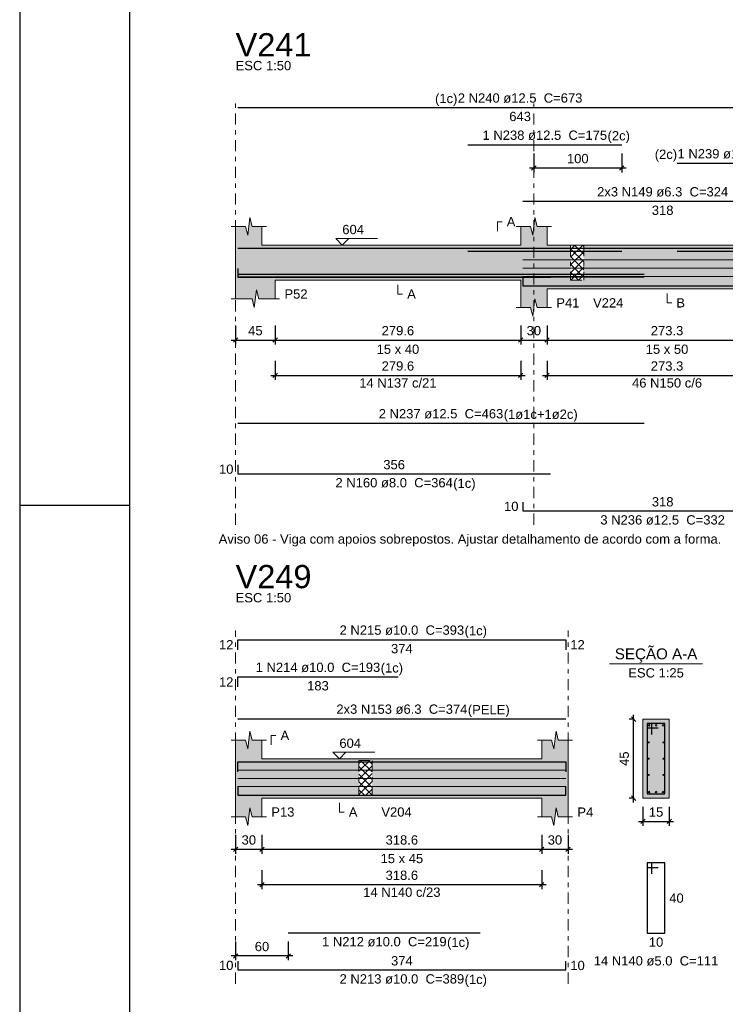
# Model space of a CAD drawing. Header units: millimetres. Extents: x 0 to 119, y 0 to 84.
# Tile 1 of 24: x 0 to 16, y 18 to 41. Entities that reach past the tile are written whole.
import ezdxf

# ---------------------------------------------------------------- set-up
doc = ezdxf.new("R2010")
doc.units = ezdxf.units.MM
doc.header["$MEASUREMENT"] = 0
doc.linetypes.add('DASHDOT', pattern=[2.54, 1.27, -0.635, 0, -0.635])
doc.linetypes.add('NULL', pattern=[0])
doc.layers.get('0').update_dxf_attribs({"lineweight": 18})
for name, color, linetype, lineweight in [('Descrição da armadura', 7, 'Continuous', 0), ('DT-Arm complementar', 5, 'Continuous', 5), ('DT-Barras na forma', 2, 'Continuous', 30), ('DT-Barras no corte', 5, 'Continuous', 5), ('DT-Barras rebatidas', 2, 'Continuous', 30), ('DT-Cotas', 9, 'Continuous', 5), ('DT-Forma', 5, 'Continuous', 5), ('DT-Hachura forma vigas', 254, 'Continuous', 5), ('DT-Hachura intersecção vigas', 9, 'Continuous', 5), ('DT-Hachura seção vigas', 254, 'Continuous', 5), ('DT-Pontilhado', 9, 'DASHDOT', 5), ('DT-Textos', 7, 'Continuous', 5), ('DT-Título', 3, 'Continuous', 20), ('Textos armaduras', 7, 'Continuous', 0)]:
    doc.layers.add(name, color=color, linetype=linetype, lineweight=lineweight)
doc.layers.add('SEDUC_MARF', color=1, linetype='Continuous')
doc.layers.add('SEDUC_MARGG', color=7, linetype='Continuous')
doc.styles.add('Arial', font='txt')
doc.dimstyles.new('UM_25.000000', dxfattribs={"dimtxt": 0.18, "dimasz": 0.1, "dimexe": 0.1, "dimexo": 0.2, "dimgap": 0, "dimtad": 1, "dimtih": 1, "dimtoh": 1, "dimdec": 1, "dimlfac": 25, "dimzin": 0, "dimdsep": 46, "dimtxsty": 'Standard', "dimcen": 0.09, "dimdle": 0.1, "dimadec": 1, "dimazin": 2, "dimtfac": 1, "dimtdec": 4, "dimtofl": 0, "dimtmove": 0, "dimatfit": 3, "dimfxl": 1, "dimtolj": 1, "dimarcsym": 0})
doc.dimstyles.new('UM_50.000000', dxfattribs={"dimtxt": 0.18, "dimasz": 0.1, "dimexe": 0.1, "dimexo": 0.2, "dimgap": 0, "dimtad": 1, "dimtih": 1, "dimtoh": 1, "dimdec": 1, "dimlfac": 50, "dimzin": 0, "dimdsep": 46, "dimtxsty": 'Standard', "dimcen": 0.09, "dimdle": 0.1, "dimadec": 1, "dimazin": 2, "dimtfac": 1, "dimtdec": 4, "dimtofl": 0, "dimtmove": 0, "dimatfit": 3, "dimfxl": 1, "dimtolj": 1, "dimarcsym": 0})

# ---------------------------------------------------------------- blocks, each defined once
blk = doc.blocks.new('_Oblique')
at = {"color": 0, "linetype": 'ByBlock', "lineweight": -2}
blk.add_line((-0.5, -0.5), (0.5, 0.5), dxfattribs=at)
blk = doc.blocks.new('*D54')
at = {"layer": 'Defpoints', "color": 0}
for p in [(4.917, 33.99), (5.817, 33.99), (5.817, 33.46)]:
    blk.add_point(p, dxfattribs=at)
at = {"layer": 'DT-Cotas', "color": 0, "lineweight": -2}
for p, q in [((4.917, 33.79), (4.917, 33.36)), ((5.817, 33.79), (5.817, 33.36)), ((4.817, 33.46), (5.917, 33.46))]:
    blk.add_line(p, q, dxfattribs=at)
at = {"layer": 'DT-Cotas', "color": 0, "lineweight": -2, "xscale": 0.1, "yscale": 0.1, "zscale": 0.1, "rotation": 180}
blk.add_blockref('_Oblique', (4.917, 33.46), dxfattribs=at)
at = {"layer": 'DT-Cotas', "color": 0, "lineweight": -2, "xscale": 0.1, "yscale": 0.1, "zscale": 0.1}
blk.add_blockref('_Oblique', (5.817, 33.46), dxfattribs=at)
at = {"layer": 'DT-Cotas', "color": 7, "insert": (5.367, 33.672), "char_height": 0.2118, "attachment_point": 5, "rotation": 0.0057, "style": 'Arial'}
blk.add_mtext('\\A1;45', dxfattribs=at)
blk = doc.blocks.new('*D55')
at = {"layer": 'Defpoints', "color": 0}
for p in [(5.817, 33.99), (11.408, 33.99), (11.408, 33.46)]:
    blk.add_point(p, dxfattribs=at)
at = {"layer": 'DT-Cotas', "color": 0, "lineweight": -2}
for p, q in [((5.817, 33.79), (5.817, 33.36)), ((11.408, 33.79), (11.408, 33.36)), ((5.717, 33.46), (11.508, 33.46))]:
    blk.add_line(p, q, dxfattribs=at)
at = {"layer": 'DT-Cotas', "color": 0, "lineweight": -2, "xscale": 0.1, "yscale": 0.1, "zscale": 0.1, "rotation": 180}
blk.add_blockref('_Oblique', (5.817, 33.46), dxfattribs=at)
at = {"layer": 'DT-Cotas', "color": 0, "lineweight": -2, "xscale": 0.1, "yscale": 0.1, "zscale": 0.1}
blk.add_blockref('_Oblique', (11.408, 33.46), dxfattribs=at)
at = {"layer": 'DT-Cotas', "color": 7, "insert": (8.612, 33.672), "char_height": 0.2118, "attachment_point": 5, "rotation": 0.0057, "style": 'Arial'}
blk.add_mtext('\\A1;279.6', dxfattribs=at)
blk = doc.blocks.new('*D56')
at = {"layer": 'Defpoints', "color": 0}
for p in [(11.408, 33.99), (12.008, 33.99), (12.008, 33.46)]:
    blk.add_point(p, dxfattribs=at)
at = {"layer": 'DT-Cotas', "color": 0, "lineweight": -2}
for p, q in [((11.408, 33.79), (11.408, 33.36)), ((12.008, 33.79), (12.008, 33.36)), ((11.308, 33.46), (12.108, 33.46))]:
    blk.add_line(p, q, dxfattribs=at)
at = {"layer": 'DT-Cotas', "color": 0, "lineweight": -2, "xscale": 0.1, "yscale": 0.1, "zscale": 0.1, "rotation": 180}
blk.add_blockref('_Oblique', (11.408, 33.46), dxfattribs=at)
at = {"layer": 'DT-Cotas', "color": 0, "lineweight": -2, "xscale": 0.1, "yscale": 0.1, "zscale": 0.1}
blk.add_blockref('_Oblique', (12.008, 33.46), dxfattribs=at)
at = {"layer": 'DT-Cotas', "color": 7, "insert": (11.708, 33.672), "char_height": 0.2118, "attachment_point": 5, "rotation": 0.0057, "style": 'Arial'}
blk.add_mtext('\\A1;30', dxfattribs=at)
blk = doc.blocks.new('*D57')
at = {"layer": 'Defpoints', "color": 0}
for p in [(12.008, 33.99), (17.474, 33.99), (17.474, 33.46)]:
    blk.add_point(p, dxfattribs=at)
at = {"layer": 'DT-Cotas', "color": 0, "lineweight": -2}
for p, q in [((12.008, 33.79), (12.008, 33.36)), ((17.474, 33.79), (17.474, 33.36)), ((11.908, 33.46), (17.574, 33.46))]:
    blk.add_line(p, q, dxfattribs=at)
at = {"layer": 'DT-Cotas', "color": 0, "lineweight": -2, "xscale": 0.1, "yscale": 0.1, "zscale": 0.1, "rotation": 180}
blk.add_blockref('_Oblique', (12.008, 33.46), dxfattribs=at)
at = {"layer": 'DT-Cotas', "color": 0, "lineweight": -2, "xscale": 0.1, "yscale": 0.1, "zscale": 0.1}
blk.add_blockref('_Oblique', (17.474, 33.46), dxfattribs=at)
at = {"layer": 'DT-Cotas', "color": 7, "insert": (14.741, 33.672), "char_height": 0.2118, "attachment_point": 5, "rotation": 0.0057, "style": 'Arial'}
blk.add_mtext('\\A1;273.3', dxfattribs=at)
blk = doc.blocks.new('*D59')
at = {"layer": 'Defpoints', "color": 0}
for p in [(11.708, 37.91), (13.708, 37.91), (13.708, 37.381)]:
    blk.add_point(p, dxfattribs=at)
at = {"layer": 'DT-Cotas', "color": 0, "lineweight": -2}
for p, q in [((11.708, 37.71), (11.708, 37.281)), ((13.708, 37.71), (13.708, 37.281)), ((11.608, 37.381), (13.808, 37.381))]:
    blk.add_line(p, q, dxfattribs=at)
at = {"layer": 'DT-Cotas', "color": 0, "lineweight": -2, "xscale": 0.1, "yscale": 0.1, "zscale": 0.1, "rotation": 180}
blk.add_blockref('_Oblique', (11.708, 37.381), dxfattribs=at)
at = {"layer": 'DT-Cotas', "color": 0, "lineweight": -2, "xscale": 0.1, "yscale": 0.1, "zscale": 0.1}
blk.add_blockref('_Oblique', (13.708, 37.381), dxfattribs=at)
at = {"layer": 'DT-Cotas', "color": 7, "insert": (12.708, 37.593), "char_height": 0.2118, "attachment_point": 5, "rotation": 0.0057, "style": 'Arial'}
blk.add_mtext('\\A1;100', dxfattribs=at)
blk = doc.blocks.new('*D64')
at = {"layer": 'Defpoints', "color": 0}
for p in [(5.817, 33.185), (11.408, 33.185), (11.408, 32.655)]:
    blk.add_point(p, dxfattribs=at)
at = {"layer": 'DT-Cotas', "color": 0, "lineweight": -2}
for p, q in [((5.817, 32.985), (5.817, 32.555)), ((11.408, 32.985), (11.408, 32.555)), ((5.717, 32.655), (11.508, 32.655))]:
    blk.add_line(p, q, dxfattribs=at)
at = {"layer": 'DT-Cotas', "color": 0, "lineweight": -2, "xscale": 0.1, "yscale": 0.1, "zscale": 0.1, "rotation": 180}
blk.add_blockref('_Oblique', (5.817, 32.655), dxfattribs=at)
at = {"layer": 'DT-Cotas', "color": 0, "lineweight": -2, "xscale": 0.1, "yscale": 0.1, "zscale": 0.1}
blk.add_blockref('_Oblique', (11.408, 32.655), dxfattribs=at)
at = {"layer": 'DT-Cotas', "color": 7, "insert": (8.612, 32.867), "char_height": 0.2118, "attachment_point": 5, "rotation": 0.0057, "style": 'Arial'}
blk.add_mtext('\\A1;279.6', dxfattribs=at)
blk = doc.blocks.new('*D65')
at = {"layer": 'Defpoints', "color": 0}
for p in [(12.008, 33.185), (17.474, 33.185), (17.474, 32.655)]:
    blk.add_point(p, dxfattribs=at)
at = {"layer": 'DT-Cotas', "color": 0, "lineweight": -2}
for p, q in [((12.008, 32.985), (12.008, 32.555)), ((17.474, 32.985), (17.474, 32.555)), ((11.908, 32.655), (17.574, 32.655))]:
    blk.add_line(p, q, dxfattribs=at)
at = {"layer": 'DT-Cotas', "color": 0, "lineweight": -2, "xscale": 0.1, "yscale": 0.1, "zscale": 0.1, "rotation": 180}
blk.add_blockref('_Oblique', (12.008, 32.655), dxfattribs=at)
at = {"layer": 'DT-Cotas', "color": 0, "lineweight": -2, "xscale": 0.1, "yscale": 0.1, "zscale": 0.1}
blk.add_blockref('_Oblique', (17.474, 32.655), dxfattribs=at)
at = {"layer": 'DT-Cotas', "color": 7, "insert": (14.741, 32.867), "char_height": 0.2118, "attachment_point": 5, "rotation": 0.0057, "style": 'Arial'}
blk.add_mtext('\\A1;273.3', dxfattribs=at)
blk = doc.blocks.new('*D102')
at = {"layer": 'Defpoints', "color": 0}
for p in [(4.917, 22.385), (5.517, 22.385), (5.517, 21.855)]:
    blk.add_point(p, dxfattribs=at)
at = {"layer": 'DT-Cotas', "color": 0, "lineweight": -2}
for p, q in [((4.917, 22.185), (4.917, 21.755)), ((5.517, 22.185), (5.517, 21.755)), ((4.817, 21.855), (5.617, 21.855))]:
    blk.add_line(p, q, dxfattribs=at)
at = {"layer": 'DT-Cotas', "color": 0, "lineweight": -2, "xscale": 0.1, "yscale": 0.1, "zscale": 0.1, "rotation": 180}
blk.add_blockref('_Oblique', (4.917, 21.855), dxfattribs=at)
at = {"layer": 'DT-Cotas', "color": 0, "lineweight": -2, "xscale": 0.1, "yscale": 0.1, "zscale": 0.1}
blk.add_blockref('_Oblique', (5.517, 21.855), dxfattribs=at)
at = {"layer": 'DT-Cotas', "color": 7, "insert": (5.217, 22.067), "char_height": 0.2118, "attachment_point": 5, "style": 'Arial'}
blk.add_mtext('\\A1;30', dxfattribs=at)
blk = doc.blocks.new('*D103')
at = {"layer": 'Defpoints', "color": 0}
for p in [(5.517, 22.385), (11.888, 22.385), (11.888, 21.855)]:
    blk.add_point(p, dxfattribs=at)
at = {"layer": 'DT-Cotas', "color": 0, "lineweight": -2}
for p, q in [((5.517, 22.185), (5.517, 21.755)), ((11.888, 22.185), (11.888, 21.755)), ((5.417, 21.855), (11.988, 21.855))]:
    blk.add_line(p, q, dxfattribs=at)
at = {"layer": 'DT-Cotas', "color": 0, "lineweight": -2, "xscale": 0.1, "yscale": 0.1, "zscale": 0.1, "rotation": 180}
blk.add_blockref('_Oblique', (5.517, 21.855), dxfattribs=at)
at = {"layer": 'DT-Cotas', "color": 0, "lineweight": -2, "xscale": 0.1, "yscale": 0.1, "zscale": 0.1}
blk.add_blockref('_Oblique', (11.888, 21.855), dxfattribs=at)
at = {"layer": 'DT-Cotas', "color": 7, "insert": (8.702, 22.067), "char_height": 0.2118, "attachment_point": 5, "rotation": 0.0057, "style": 'Arial'}
blk.add_mtext('\\A1;318.6', dxfattribs=at)
blk = doc.blocks.new('*D104')
at = {"layer": 'Defpoints', "color": 0}
for p in [(11.888, 22.385), (12.488, 22.385), (12.488, 21.855)]:
    blk.add_point(p, dxfattribs=at)
at = {"layer": 'DT-Cotas', "color": 0, "lineweight": -2}
for p, q in [((11.888, 22.185), (11.888, 21.755)), ((12.488, 22.185), (12.488, 21.755)), ((11.788, 21.855), (12.588, 21.855))]:
    blk.add_line(p, q, dxfattribs=at)
at = {"layer": 'DT-Cotas', "color": 0, "lineweight": -2, "xscale": 0.1, "yscale": 0.1, "zscale": 0.1, "rotation": 180}
blk.add_blockref('_Oblique', (11.888, 21.855), dxfattribs=at)
at = {"layer": 'DT-Cotas', "color": 0, "lineweight": -2, "xscale": 0.1, "yscale": 0.1, "zscale": 0.1}
blk.add_blockref('_Oblique', (12.488, 21.855), dxfattribs=at)
at = {"layer": 'DT-Cotas', "color": 7, "insert": (12.188, 22.067), "char_height": 0.2118, "attachment_point": 5, "rotation": 0.0057, "style": 'Arial'}
blk.add_mtext('\\A1;30', dxfattribs=at)
blk = doc.blocks.new('*D105')
at = {"layer": 'Defpoints', "color": 0}
for p in [(4.917, 19.955), (6.117, 19.955), (4.917, 19.426)]:
    blk.add_point(p, dxfattribs=at)
at = {"layer": 'DT-Cotas', "color": 0, "lineweight": -2}
for p, q in [((4.917, 19.755), (4.917, 19.326)), ((6.117, 19.755), (6.117, 19.326)), ((6.217, 19.426), (4.817, 19.426))]:
    blk.add_line(p, q, dxfattribs=at)
at = {"layer": 'DT-Cotas', "color": 0, "lineweight": -2, "xscale": 0.1, "yscale": 0.1, "zscale": 0.1, "rotation": 180}
blk.add_blockref('_Oblique', (4.917, 19.426), dxfattribs=at)
at = {"layer": 'DT-Cotas', "color": 0, "lineweight": -2, "xscale": 0.1, "yscale": 0.1, "zscale": 0.1}
blk.add_blockref('_Oblique', (6.117, 19.426), dxfattribs=at)
at = {"layer": 'DT-Cotas', "color": 7, "insert": (5.517, 19.638), "char_height": 0.2118, "attachment_point": 5, "rotation": 0.0057, "style": 'Arial'}
blk.add_mtext('\\A1;60', dxfattribs=at)
blk = doc.blocks.new('*D106')
at = {"layer": 'Defpoints', "color": 0}
for p in [(13.979, 24.82), (14.191, 24.82), (14.191, 23.02)]:
    blk.add_point(p, dxfattribs=at)
at = {"layer": 'DT-Cotas', "color": 0, "lineweight": -2}
for p, q in [((13.979, 22.92), (13.979, 24.92)), ((13.991, 24.82), (13.879, 24.82)), ((13.991, 23.02), (13.879, 23.02))]:
    blk.add_line(p, q, dxfattribs=at)
at = {"layer": 'DT-Cotas', "color": 0, "lineweight": -2, "xscale": 0.1, "yscale": 0.1, "zscale": 0.1}
for p, rotation in [((13.979, 24.82), 90), ((13.979, 23.02), 270)]:
    blk.add_blockref('_Oblique', p, dxfattribs=dict(at, rotation=rotation))
at = {"layer": 'DT-Cotas', "color": 7, "insert": (13.767, 23.92), "char_height": 0.2118, "attachment_point": 5, "rotation": 90, "style": 'Arial'}
blk.add_mtext('\\A1;45', dxfattribs=at)
blk = doc.blocks.new('*D107')
at = {"layer": 'Defpoints', "color": 0}
for p in [(14.191, 23.02), (14.791, 23.02), (14.791, 22.491)]:
    blk.add_point(p, dxfattribs=at)
at = {"layer": 'DT-Cotas', "color": 0, "lineweight": -2}
for p, q in [((14.191, 22.82), (14.191, 22.391)), ((14.791, 22.82), (14.791, 22.391)), ((14.091, 22.491), (14.891, 22.491))]:
    blk.add_line(p, q, dxfattribs=at)
at = {"layer": 'DT-Cotas', "color": 0, "lineweight": -2, "xscale": 0.1, "yscale": 0.1, "zscale": 0.1, "rotation": 180}
blk.add_blockref('_Oblique', (14.191, 22.491), dxfattribs=at)
at = {"layer": 'DT-Cotas', "color": 0, "lineweight": -2, "xscale": 0.1, "yscale": 0.1, "zscale": 0.1}
blk.add_blockref('_Oblique', (14.791, 22.491), dxfattribs=at)
at = {"layer": 'DT-Cotas', "color": 7, "insert": (14.491, 22.702), "char_height": 0.2118, "attachment_point": 5, "rotation": 0.0057, "style": 'Arial'}
blk.add_mtext('\\A1;15', dxfattribs=at)
blk = doc.blocks.new('*D108')
at = {"layer": 'Defpoints', "color": 0}
for p in [(5.517, 21.58), (11.888, 21.58), (11.888, 21.05)]:
    blk.add_point(p, dxfattribs=at)
at = {"layer": 'DT-Cotas', "color": 0, "lineweight": -2}
for p, q in [((5.517, 21.38), (5.517, 20.95)), ((11.888, 21.38), (11.888, 20.95)), ((5.417, 21.05), (11.988, 21.05))]:
    blk.add_line(p, q, dxfattribs=at)
at = {"layer": 'DT-Cotas', "color": 0, "lineweight": -2, "xscale": 0.1, "yscale": 0.1, "zscale": 0.1, "rotation": 180}
blk.add_blockref('_Oblique', (5.517, 21.05), dxfattribs=at)
at = {"layer": 'DT-Cotas', "color": 0, "lineweight": -2, "xscale": 0.1, "yscale": 0.1, "zscale": 0.1}
blk.add_blockref('_Oblique', (11.888, 21.05), dxfattribs=at)
at = {"layer": 'DT-Cotas', "color": 7, "insert": (8.702, 21.262), "char_height": 0.2118, "attachment_point": 5, "rotation": 0.0057, "style": 'Arial'}
blk.add_mtext('\\A1;318.6', dxfattribs=at)

msp = doc.modelspace()

# ---------------------------------------------------------------- hatches: boundary and pattern name
at = {"layer": 'DT-Hachura forma vigas', "linetype": 'Continuous'}
msp.add_hatch(color=254, dxfattribs=at).paths.add_polyline_path([(12.8441, 34.8249), (12.5441, 34.8249), (12.5441, 35.6249), (12.0083, 35.6249), (12.0083, 36.0485), (11.7833, 36.0485), (11.7333, 36.2485), (11.6833, 35.8485), (11.6333, 36.0485), (11.4083, 36.0485), (11.4083, 35.6249), (5.5167, 35.6249), (5.5167, 36.0485), (5.2917, 36.0485), (5.2417, 36.2485), (5.1917, 35.8485), (5.1417, 36.0485), (4.9167, 36.0485), (4.9167, 35.6249), (4.9167, 34.8249), (4.9167, 34.4013), (5.2917, 34.4013), (5.3417, 34.2013), (5.3917, 34.6013), (5.4417, 34.4013), (5.8167, 34.4013), (5.8167, 34.8249), (11.4083, 34.8249), (11.4083, 34.2013), (11.6333, 34.2013), (11.6833, 34.0013), (11.7333, 34.4013), (11.7833, 34.2013), (12.0083, 34.2013), (12.0083, 34.6249), (12.5441, 34.6249), (12.8441, 34.6249), (16.6441, 34.6249), (16.9441, 34.6249), (17.4739, 34.6249), (17.4739, 34.2013), (17.5989, 34.2013), (17.6489, 34.0013), (17.6989, 34.4013), (17.7489, 34.2013), (17.8739, 34.2013), (17.8739, 34.6249), (17.8739, 35.6249), (17.8739, 36.0485), (17.7489, 36.0485), (17.6989, 36.2485), (17.6489, 35.8485), (17.5989, 36.0485), (17.4739, 36.0485), (17.4739, 35.6249), (16.9441, 35.6249), (16.9441, 34.8249), (16.6441, 34.8249), (16.6441, 35.6249), (12.8441, 35.6249), (12.8441, 34.8249)])
h = msp.add_hatch(color=254, dxfattribs=at)
h.paths.add_polyline_path([(12.4883, 22.5964), (12.4883, 23.02), (12.4883, 23.92), (12.4883, 24.3436), (12.2633, 24.3436), (12.2133, 24.5436), (12.1633, 24.1436), (12.1133, 24.3436), (11.8883, 24.3436), (11.8883, 23.92), (8.0237, 23.92), (7.7237, 23.92), (5.5167, 23.92), (5.5167, 24.3436), (5.2917, 24.3436), (5.2417, 24.5436), (5.1917, 24.1436), (5.1417, 24.3436), (4.9167, 24.3436), (4.9167, 23.92), (4.9167, 23.02), (4.9167, 22.5964), (5.1417, 22.5964), (5.1917, 22.3964), (5.2417, 22.7964), (5.2917, 22.5964), (5.5167, 22.5964), (5.5167, 23.02), (7.7237, 23.02), (8.0237, 23.02), (11.8883, 23.02), (11.8883, 22.5964), (12.1133, 22.5964), (12.1633, 22.3964), (12.2133, 22.7964), (12.2633, 22.5964), (12.4883, 22.5964)])
h.paths.add_polyline_path([(8.0237, 23.88), (7.7237, 23.88), (7.7237, 23.08), (8.0237, 23.08), (8.0237, 23.88)], flags=0)
at = {"layer": 'DT-Hachura intersecção vigas', "linetype": 'Continuous'}
h = msp.add_hatch(dxfattribs=at)
h.set_pattern_fill('ANSI37', color=9, style=0)
h.paths.add_polyline_path([(12.5441, 34.8249), (12.8441, 34.8249), (12.8441, 35.6249), (12.5441, 35.6249), (12.5441, 34.8249)])
h = msp.add_hatch(dxfattribs=at)
h.set_pattern_fill('ANSI37', color=9, style=0)
h.paths.add_polyline_path([(7.7237, 23.08), (8.0237, 23.08), (8.0237, 23.88), (7.7237, 23.88), (7.7237, 23.08)])
at = {"layer": 'DT-Hachura seção vigas', "linetype": 'Continuous'}
msp.add_hatch(color=254, dxfattribs=at).paths.add_polyline_path([(14.1909, 23.02), (14.1909, 23.02), (14.7909, 23.02), (14.7909, 24.82), (14.1909, 24.82), (14.1909, 23.02)])

# ---------------------------------------------------------------- linework, layer by layer
at = {"layer": 'DT-Arm complementar'}
for p, q in [((11.4583, 35.2899), (17.8239, 35.2899)), ((11.4583, 35.0974), (17.8239, 35.0974)), ((11.4583, 34.905), (17.8239, 34.905)), ((4.9667, 23.658), (12.4383, 23.658)), ((4.9667, 23.472), (12.4383, 23.472)), ((4.9667, 23.286), (12.4383, 23.286))]:
    msp.add_line(p, q, dxfattribs=at)
at = {"layer": 'DT-Barras na forma'}
for p, q in [((14.3909, 24.72), (14.2909, 24.72)), ((14.2909, 24.72), (14.2909, 23.12)), ((14.6909, 24.72), (14.2909, 24.72)), ((14.2909, 24.72), (14.2909, 24.62)), ((14.3909, 24.47), (14.3909, 24.72)), ((14.6909, 23.12), (14.6909, 24.72)), ((14.2909, 24.62), (14.5409, 24.62)), ((14.2909, 23.12), (14.6909, 23.12))]:
    msp.add_line(p, q, dxfattribs=at)
for points in [[(4.9667, 35.5524), (17.8239, 35.5524), (17.8239, 34.8942)], [(10.2083, 35.4874), (13.7083, 35.4874)], [(14.9739, 35.4874), (17.8239, 35.4874), (17.8239, 34.8292)], [(4.9667, 35.0929), (4.9667, 34.8929), (12.0861, 34.8929)], [(4.9667, 34.9624), (14.2215, 34.9624)], [(4.9667, 34.8974), (14.2215, 34.8974)], [(11.4583, 34.8974), (11.4583, 34.6974), (17.8239, 34.6974), (17.8239, 34.8974)], [(4.9667, 23.62), (4.9667, 23.85), (8.6167, 23.85)], [(4.9667, 23.62), (4.9667, 23.85), (12.4383, 23.85), (12.4383, 23.62)], [(4.9667, 23.29), (4.9667, 23.09), (12.4383, 23.09), (12.4383, 23.29)], [(6.1167, 23.09), (10.4883, 23.09)]]:
    msp.add_lwpolyline(points, dxfattribs=at)
at = {"layer": 'DT-Barras no corte'}
for centre, radius in [((14.3309, 24.68), 0.02), ((14.4909, 24.68), 0.02), ((14.6509, 24.68), 0.02), ((14.3235, 24.29), 0.0126), ((14.6583, 24.29), 0.0126), ((14.3235, 23.92), 0.0126), ((14.6583, 23.92), 0.0126), ((14.3235, 23.55), 0.0126), ((14.6583, 23.55), 0.0126), ((14.3309, 23.16), 0.02), ((14.4909, 23.16), 0.02), ((14.6509, 23.16), 0.02)]:
    msp.add_circle(centre, radius, dxfattribs=at)
at = {"layer": 'DT-Barras rebatidas'}
for points in [[(4.9667, 38.7576), (17.8239, 38.7576), (17.8239, 38.0994)], [(10.2083, 37.9104), (13.7083, 37.9104)], [(14.9739, 37.4868), (17.8239, 37.4868), (17.8239, 36.8286)], [(11.4583, 36.6204), (17.8239, 36.6204), (17.8963, 36.7458)], [(4.9667, 31.5628), (14.2215, 31.5628)], [(4.9667, 30.6145), (4.9667, 30.4145), (12.0861, 30.4145)], [(11.4583, 29.7673), (11.4583, 29.5673), (17.8239, 29.5673), (17.8239, 29.7673)], [(4.9667, 26.4016), (4.9667, 26.6316), (12.4383, 26.6316), (12.4383, 26.4016)], [(4.9667, 25.5544), (4.9667, 25.7844), (8.6167, 25.7844)], [(4.9667, 24.8307), (12.4383, 24.8307)], [(14.3909, 21.2933), (14.3909, 21.5433), (14.2909, 21.5433), (14.2909, 19.9433), (14.6909, 19.9433), (14.6909, 21.5433), (14.2909, 21.5433), (14.2909, 21.4433), (14.5409, 21.4433)], [(6.1167, 19.9554), (10.4883, 19.9554)], [(4.9667, 19.3082), (4.9667, 19.1082), (12.4383, 19.1082), (12.4383, 19.3082)]]:
    msp.add_lwpolyline(points, dxfattribs=at)
at = {"layer": 'DT-Forma'}
for p, q in [((5.1917, 35.8485), (5.2417, 36.2485)), ((5.2417, 36.2485), (5.2917, 36.0485)), ((11.6833, 35.8485), (11.7333, 36.2485)), ((11.7333, 36.2485), (11.7833, 36.0485)), ((4.8167, 36.0485), (5.1417, 36.0485)), ((4.9167, 35.6249), (4.9167, 36.0485)), ((5.1417, 36.0485), (5.1917, 35.8485)), ((5.2917, 36.0485), (5.6167, 36.0485)), ((5.5167, 36.0485), (5.5167, 35.6249)), ((11.3083, 36.0485), (11.6333, 36.0485)), ((11.4083, 35.6249), (11.4083, 36.0485)), ((11.6333, 36.0485), (11.6833, 35.8485)), ((11.7833, 36.0485), (12.1083, 36.0485)), ((12.0083, 36.0485), (12.0083, 35.6249)), ((5.5167, 35.6249), (11.4083, 35.6249)), ((12.0083, 35.6249), (12.5441, 35.6249)), ((12.5441, 35.6249), (12.8441, 35.6249)), ((12.8441, 35.6249), (16.6441, 35.6249)), ((4.9167, 34.8249), (4.9167, 34.4013)), ((5.8167, 34.4013), (5.8167, 34.8249)), ((5.8167, 34.8249), (11.4083, 34.8249)), ((11.4083, 34.8249), (11.4083, 34.2013)), ((5.3417, 34.2013), (5.3917, 34.6013)), ((5.3917, 34.6013), (5.4417, 34.4013)), ((12.0083, 34.2013), (12.0083, 34.6249)), ((12.0083, 34.6249), (12.5441, 34.6249)), ((12.5441, 34.6249), (12.8441, 34.6249)), ((12.8441, 34.6249), (16.6441, 34.6249)), ((4.8167, 34.4013), (5.2917, 34.4013)), ((5.2917, 34.4013), (5.3417, 34.2013)), ((5.4417, 34.4013), (5.9167, 34.4013)), ((11.6833, 34.0013), (11.7333, 34.4013)), ((11.7333, 34.4013), (11.7833, 34.2013)), ((11.3083, 34.2013), (11.6333, 34.2013)), ((11.6333, 34.2013), (11.6833, 34.0013)), ((11.7833, 34.2013), (12.1083, 34.2013)), ((14.7909, 24.82), (14.1909, 24.82)), ((14.1909, 24.82), (14.1909, 23.02)), ((14.7909, 23.02), (14.7909, 24.82)), ((5.1917, 24.1436), (5.2417, 24.5436)), ((5.2417, 24.5436), (5.2917, 24.3436)), ((12.1633, 24.1436), (12.2133, 24.5436)), ((12.2133, 24.5436), (12.2633, 24.3436)), ((4.8167, 24.3436), (5.1417, 24.3436)), ((4.9167, 23.92), (4.9167, 24.3436)), ((5.1417, 24.3436), (5.1917, 24.1436)), ((5.2917, 24.3436), (5.6167, 24.3436)), ((5.5167, 24.3436), (5.5167, 23.92)), ((11.7883, 24.3436), (12.1133, 24.3436)), ((11.8883, 23.92), (11.8883, 24.3436)), ((12.1133, 24.3436), (12.1633, 24.1436)), ((12.2633, 24.3436), (12.5883, 24.3436)), ((12.4883, 24.3436), (12.4883, 23.92)), ((5.5167, 23.92), (7.7237, 23.92)), ((7.7237, 23.92), (8.0237, 23.92)), ((8.0237, 23.92), (11.8883, 23.92)), ((4.9167, 23.02), (4.9167, 22.5964)), ((5.5167, 22.5964), (5.5167, 23.02)), ((5.5167, 23.02), (7.7237, 23.02)), ((7.7237, 23.02), (8.0237, 23.02)), ((8.0237, 23.02), (11.8883, 23.02)), ((11.8883, 23.02), (11.8883, 22.5964)), ((12.4883, 22.5964), (12.4883, 23.02)), ((14.1909, 23.02), (14.7909, 23.02)), ((5.1917, 22.3964), (5.2417, 22.7964)), ((5.2417, 22.7964), (5.2917, 22.5964)), ((12.1633, 22.3964), (12.2133, 22.7964)), ((12.2133, 22.7964), (12.2633, 22.5964)), ((4.8167, 22.5964), (5.1417, 22.5964)), ((5.1417, 22.5964), (5.1917, 22.3964)), ((5.2917, 22.5964), (5.6167, 22.5964)), ((11.7883, 22.5964), (12.1133, 22.5964)), ((12.1133, 22.5964), (12.1633, 22.3964)), ((12.2633, 22.5964), (12.5883, 22.5964))]:
    msp.add_line(p, q, dxfattribs=at)
at = {"layer": 'DT-Forma', "linetype": 'Continuous'}
for p, q in [((4.9167, 34.8249), (4.9167, 35.6249)), ((4.9167, 23.02), (4.9167, 23.92)), ((12.4883, 23.92), (12.4883, 23.02))]:
    msp.add_line(p, q, dxfattribs=at)
at = {"layer": 'DT-Pontilhado', "ltscale": 0.2}
for p, q in [((4.9167, 29.2496), (4.9167, 38.9694)), ((4.9167, 29.2496), (4.9167, 38.9694)), ((11.7083, 29.2496), (11.7083, 38.9694)), ((12.5441, 35.6249), (12.5441, 34.8249)), ((12.8441, 35.6249), (12.8441, 34.8249)), ((12.5441, 34.8249), (12.8441, 34.8249)), ((4.9167, 18.7905), (4.9167, 26.8434)), ((12.4883, 18.7905), (12.4883, 26.8434)), ((7.7237, 23.88), (7.7237, 23.08)), ((7.7237, 23.88), (8.0237, 23.88)), ((8.0237, 23.88), (8.0237, 23.08)), ((7.7237, 23.08), (8.0237, 23.08))]:
    msp.add_line(p, q, dxfattribs=at)
at = {"layer": 'DT-Textos'}
msp.add_line((13.4319, 26.0849), (15.5499, 26.0849), dxfattribs=at)
for points in [[(10.8788, 35.9426), (10.8788, 36.1544), (10.9847, 36.1544)], [(7.4941, 35.7732), (7.3459, 35.6249), (7.1976, 35.7732), (8.1507, 35.7732)], [(8.6125, 34.719), (8.6125, 34.5072), (8.7184, 34.5072)], [(14.7411, 34.519), (14.7411, 34.3072), (14.847, 34.3072)], [(5.7285, 24.2377), (5.7285, 24.4495), (5.8344, 24.4495)], [(7.4281, 24.0683), (7.2799, 23.92), (7.1316, 24.0683), (8.0847, 24.0683)], [(7.2823, 22.9141), (7.2823, 22.7023), (7.3882, 22.7023)]]:
    msp.add_lwpolyline(points, dxfattribs=at)
at = {"layer": 'SEDUC_MARF'}
msp.add_line((0, 29.7), (2.5, 29.7), dxfattribs=at)
msp.add_lwpolyline([(118.9, 84.1), (0, 84.1), (0, 0), (118.9, 0)], close=True, dxfattribs=at)
at = {"layer": 'SEDUC_MARGG'}
msp.add_lwpolyline([(2.5, 1), (117.9, 1), (117.9, 83.1), (2.5, 83.1), (2.5, 1)], dxfattribs=at)

# ---------------------------------------------------------------- texts
at = {"layer": 'Descrição da armadura', "linetype": 'NULL', "char_height": 0.2118, "attachment_point": 8, "line_spacing_factor": 0.9, "style": 'Arial'}
for s, insert, width in [('2 N240 ø12.5  C=673', (11.3948, 38.8639), 5.562109), ('1 N238 ø12.5  C=175', (11.9578, 38.0159), 5.562109), ('1 N239 ø12.5  C=173', (16.3988, 37.5929), 5.562109), ('2x3 N149 ø6.3  C=324', (14.6408, 36.7259), 5.852109), ('14 N137 c/21', (8.6125, 32.3735), 3.450264), ('46 N150 c/6', (14.7411, 32.3735), 3.127695), ('2 N237 ø12.5  C=463', (9.5938, 31.6689), 5.562109), ('2 N160 ø8.0  C=364', (8.5268, 30.0969), 5.239541), ('3 N236 ø12.5  C=332', (14.6408, 29.2499), 5.562109), ('2 N215 ø10.0  C=393', (8.7028, 26.7379), 5.562109), ('1 N214 ø10.0  C=193', (6.7918, 25.8899), 5.562109), ('2x3 N153 ø6.3  C=374', (8.7028, 24.9369), 5.852109), ('14 N140 c/23', (8.7025, 20.7686), 3.450264), ('1 N212 ø10.0  C=219', (8.3028, 19.6379), 5.562109), ('14 N140 ø5.0  C=111', (14.4908, 19.2019), 5.562109), ('2 N213 ø10.0  C=389', (8.7028, 18.7909), 5.562109)]:
    msp.add_mtext(s, dxfattribs=dict(at, insert=insert, width=width))
at = {"layer": 'DT-Textos', "linetype": 'NULL', "line_spacing_factor": 0.798, "style": 'Arial'}
for s, insert, char_height, width, attachment_point in [('ESC 1:50', (4.9168, 39.6049), 0.2118, 2.482559, 7), ('(1c)', (9.9668, 38.794), 0.2118, 0.998857, 9), ('(2c)', (13.3858, 37.946), 0.2118, 0.998857, 7), ('(2c)', (14.9708, 37.523), 0.2118, 0.998857, 9), ('604', (7.3458, 35.8689), 0.2118, 0.967705, 7), ('A', (11.0908, 36.0489), 0.2118, 0.386855, 7), ('P52', (6.0288, 34.4009), 0.2118, 1.031992, 7), ('A', (8.8238, 34.4009), 0.2118, 0.386855, 7), ('P41', (12.2198, 34.2009), 0.2118, 1.031992, 7), ('V224', (13.0558, 34.2009), 0.2118, 1.354561, 7), ('B', (14.9528, 34.2009), 0.2118, 0.386855, 7), ('15 x 40', (8.6128, 33.1419), 0.2118, 1.902559, 8), ('15 x 50', (14.7408, 33.1419), 0.2118, 1.902559, 8), ('(1ø1c+1ø2c)', (11.0218, 31.599), 0.2118, 3.303848, 7), ('(1c)', (9.8718, 30.027), 0.2118, 0.998857, 7), ('Aviso 06 - Viga com apoios sobrepostos. Ajustar detalhamento de acordo com a forma.', (4.5308, 28.756), 0.2118, 22.438467, 7), ('ESC 1:50', (4.9168, 27.4789), 0.2118, 2.482559, 7), ('(1c)', (10.1308, 26.668), 0.2118, 0.998857, 7), ('SEÇÃO A-A', (14.4908, 26.109), 0.2471, 3.812061, 8), ('(1c)', (8.2198, 25.82), 0.2118, 0.998857, 7), ('ESC 1:25', (14.4908, 25.7669), 0.2118, 2.482559, 8), ('(PELE)', (10.2048, 24.867), 0.2118, 1.869424, 7), ('A', (5.9398, 24.3439), 0.2118, 0.386855, 7), ('604', (7.2798, 24.1639), 0.2118, 0.967705, 7), ('P13', (5.7288, 22.5959), 0.2118, 1.031992, 7), ('A', (7.4938, 22.5959), 0.2118, 0.386855, 7), ('V204', (8.2358, 22.5959), 0.2118, 1.354561, 7), ('P4', (12.6998, 22.5959), 0.2118, 0.709424, 7), ('15 x 45', (8.7028, 21.5369), 0.2118, 1.902559, 8), ('(1c)', (9.7308, 19.568), 0.2118, 0.998857, 7), ('(1c)', (10.1308, 18.721), 0.2118, 0.998857, 7)]:
    msp.add_mtext(s, dxfattribs=dict(at, insert=insert, char_height=char_height, width=width, attachment_point=attachment_point))
at = {"layer": 'DT-Título', "linetype": 'NULL', "char_height": 0.5295, "width": 3.456465, "attachment_point": 7, "line_spacing_factor": 0.798, "style": 'Arial'}
for s, insert in [('V241', (4.9168, 39.9228)), ('V249', (4.9168, 27.7968))]:
    msp.add_mtext(s, dxfattribs=dict(at, insert=insert))
at = {"layer": 'Textos armaduras', "linetype": 'NULL', "char_height": 0.2118, "line_spacing_factor": 0.9, "style": 'Arial'}
for s, insert, width, attachment_point in [('643', (11.3953, 38.6603), 1.367705, 2), ('318', (14.6411, 36.5231), 1.367705, 2), ('356', (8.5264, 30.5118), 1.367705, 8), ('10', (4.8667, 30.4086), 1.045137, 9), ('10', (11.3583, 29.5614), 1.045137, 9), ('318', (14.6411, 29.6646), 1.367705, 8), ('12', (4.8667, 26.4107), 1.045137, 9), ('374', (8.7025, 26.5343), 1.367705, 2), ('12', (12.5383, 26.6225), 1.045137, 1), ('12', (4.8667, 25.5635), 1.045137, 9), ('183', (6.7917, 25.6871), 1.367705, 2), ('40', (14.7909, 20.8492), 1.045137, 1), ('10', (14.4909, 19.846), 1.045137, 2), ('10', (4.8667, 19.1023), 1.045137, 9), ('374', (8.7025, 19.2055), 1.367705, 8), ('10', (12.5383, 19.3141), 1.045137, 1)]:
    msp.add_mtext(s, dxfattribs=dict(at, insert=insert, width=width, attachment_point=attachment_point))

# ---------------------------------------------------------------- dimensions: what is measured, and where the dimension line sits
at = {"layer": 'DT-Cotas'}
for base, p1, p2, dimstyle, override, picture, middle in [((13.7083, 37.3809), (11.7083, 37.9104), (13.7083, 37.9104), 'UM_50.000000', {"dimtxt": 0.2118, "dimasz": 0.1, "dimexe": 0.1, "dimexo": 0.2, "dimtad": 1, "dimtih": 0, "dimtoh": 0, "dimdec": 1, "dimlfac": 50, "dimzin": 8, "dimtxsty": 'Arial', "dimblk": 'Oblique', "dimblk1": 'Oblique', "dimblk2": 'Oblique', "dimsah": 1, "dimdle": 0.1, "dimse1": 0, "dimse2": 0, "dimclrt": 7, "dimadec": 1, "dimazin": 3, "dimtmove": 2, "dimldrblk": 'Oblique'}, '*D59', (12.7083, 37.5927)), ((5.8167, 33.46), (4.9167, 33.9895), (5.8167, 33.9895), 'UM_50.000000', {"dimtxt": 0.2118, "dimasz": 0.1, "dimexe": 0.1, "dimexo": 0.2, "dimtad": 1, "dimtih": 0, "dimtoh": 0, "dimdec": 1, "dimlfac": 50, "dimzin": 8, "dimtxsty": 'Arial', "dimblk": 'Oblique', "dimblk1": 'Oblique', "dimblk2": 'Oblique', "dimsah": 1, "dimdle": 0.1, "dimse1": 0, "dimse2": 0, "dimclrt": 7, "dimadec": 1, "dimazin": 3, "dimtmove": 2, "dimldrblk": 'Oblique'}, '*D54', (5.3667, 33.6718)), ((11.4083, 33.46), (5.8167, 33.9895), (11.4083, 33.9895), 'UM_50.000000', {"dimtxt": 0.2118, "dimasz": 0.1, "dimexe": 0.1, "dimexo": 0.2, "dimtad": 1, "dimtih": 0, "dimtoh": 0, "dimdec": 1, "dimlfac": 50, "dimzin": 8, "dimtxsty": 'Arial', "dimblk": 'Oblique', "dimblk1": 'Oblique', "dimblk2": 'Oblique', "dimsah": 1, "dimdle": 0.1, "dimse1": 0, "dimse2": 0, "dimclrt": 7, "dimadec": 1, "dimazin": 3, "dimtmove": 2, "dimldrblk": 'Oblique'}, '*D55', (8.6125, 33.6718)), ((12.0083, 33.46), (11.4083, 33.9895), (12.0083, 33.9895), 'UM_50.000000', {"dimtxt": 0.2118, "dimasz": 0.1, "dimexe": 0.1, "dimexo": 0.2, "dimtad": 1, "dimtih": 0, "dimtoh": 0, "dimdec": 1, "dimlfac": 50, "dimzin": 8, "dimtxsty": 'Arial', "dimblk": 'Oblique', "dimblk1": 'Oblique', "dimblk2": 'Oblique', "dimsah": 1, "dimdle": 0.1, "dimse1": 0, "dimse2": 0, "dimclrt": 7, "dimadec": 1, "dimazin": 3, "dimtmove": 2, "dimldrblk": 'Oblique'}, '*D56', (11.7083, 33.6718)), ((17.4739, 33.46), (12.0083, 33.9895), (17.4739, 33.9895), 'UM_50.000000', {"dimtxt": 0.2118, "dimasz": 0.1, "dimexe": 0.1, "dimexo": 0.2, "dimtad": 1, "dimtih": 0, "dimtoh": 0, "dimdec": 1, "dimlfac": 50, "dimzin": 8, "dimtxsty": 'Arial', "dimblk": 'Oblique', "dimblk1": 'Oblique', "dimblk2": 'Oblique', "dimsah": 1, "dimdle": 0.1, "dimse1": 0, "dimse2": 0, "dimclrt": 7, "dimadec": 1, "dimazin": 3, "dimtmove": 2, "dimldrblk": 'Oblique'}, '*D57', (14.7411, 33.6718)), ((11.4083, 32.6552), (5.8167, 33.1847), (11.4083, 33.1847), 'UM_50.000000', {"dimtxt": 0.2118, "dimasz": 0.1, "dimexe": 0.1, "dimexo": 0.2, "dimtad": 1, "dimtih": 0, "dimtoh": 0, "dimdec": 1, "dimlfac": 50, "dimzin": 8, "dimtxsty": 'Arial', "dimblk": 'Oblique', "dimblk1": 'Oblique', "dimblk2": 'Oblique', "dimsah": 1, "dimdle": 0.1, "dimse1": 0, "dimse2": 0, "dimclrt": 7, "dimadec": 1, "dimazin": 3, "dimtmove": 2, "dimldrblk": 'Oblique'}, '*D64', (8.6125, 32.867)), ((17.4739, 32.6552), (12.0083, 33.1847), (17.4739, 33.1847), 'UM_50.000000', {"dimtxt": 0.2118, "dimasz": 0.1, "dimexe": 0.1, "dimexo": 0.2, "dimtad": 1, "dimtih": 0, "dimtoh": 0, "dimdec": 1, "dimlfac": 50, "dimzin": 8, "dimtxsty": 'Arial', "dimblk": 'Oblique', "dimblk1": 'Oblique', "dimblk2": 'Oblique', "dimsah": 1, "dimdle": 0.1, "dimse1": 0, "dimse2": 0, "dimclrt": 7, "dimadec": 1, "dimazin": 3, "dimtmove": 2, "dimldrblk": 'Oblique'}, '*D65', (14.7411, 32.867)), ((14.7909, 22.4905), (14.1909, 23.02), (14.7909, 23.02), 'UM_25.000000', {"dimtxt": 0.2118, "dimasz": 0.1, "dimexe": 0.1, "dimexo": 0.2, "dimtad": 1, "dimtih": 0, "dimtoh": 0, "dimdec": 1, "dimlfac": 25, "dimzin": 8, "dimtxsty": 'Arial', "dimblk": 'Oblique', "dimblk1": 'Oblique', "dimblk2": 'Oblique', "dimsah": 1, "dimdle": 0.1, "dimse1": 0, "dimse2": 0, "dimclrt": 7, "dimadec": 1, "dimazin": 3, "dimtmove": 2, "dimldrblk": 'Oblique'}, '*D107', (14.4909, 22.7023)), ((11.8883, 21.8551), (5.5167, 22.3846), (11.8883, 22.3846), 'UM_50.000000', {"dimtxt": 0.2118, "dimasz": 0.1, "dimexe": 0.1, "dimexo": 0.2, "dimtad": 1, "dimtih": 0, "dimtoh": 0, "dimdec": 1, "dimlfac": 50, "dimzin": 8, "dimtxsty": 'Arial', "dimblk": 'Oblique', "dimblk1": 'Oblique', "dimblk2": 'Oblique', "dimsah": 1, "dimdle": 0.1, "dimse1": 0, "dimse2": 0, "dimclrt": 7, "dimadec": 1, "dimazin": 3, "dimtmove": 2, "dimldrblk": 'Oblique'}, '*D103', (8.7025, 22.0669)), ((12.4883, 21.8551), (11.8883, 22.3846), (12.4883, 22.3846), 'UM_50.000000', {"dimtxt": 0.2118, "dimasz": 0.1, "dimexe": 0.1, "dimexo": 0.2, "dimtad": 1, "dimtih": 0, "dimtoh": 0, "dimdec": 1, "dimlfac": 50, "dimzin": 8, "dimtxsty": 'Arial', "dimblk": 'Oblique', "dimblk1": 'Oblique', "dimblk2": 'Oblique', "dimsah": 1, "dimdle": 0.1, "dimse1": 0, "dimse2": 0, "dimclrt": 7, "dimadec": 1, "dimazin": 3, "dimtmove": 2, "dimldrblk": 'Oblique'}, '*D104', (12.1883, 22.0669)), ((11.8883, 21.0503), (5.5167, 21.5798), (11.8883, 21.5798), 'UM_50.000000', {"dimtxt": 0.2118, "dimasz": 0.1, "dimexe": 0.1, "dimexo": 0.2, "dimtad": 1, "dimtih": 0, "dimtoh": 0, "dimdec": 1, "dimlfac": 50, "dimzin": 8, "dimtxsty": 'Arial', "dimblk": 'Oblique', "dimblk1": 'Oblique', "dimblk2": 'Oblique', "dimsah": 1, "dimdle": 0.1, "dimse1": 0, "dimse2": 0, "dimclrt": 7, "dimadec": 1, "dimazin": 3, "dimtmove": 2, "dimldrblk": 'Oblique'}, '*D108', (8.7025, 21.2621))]:
    dim = msp.add_linear_dim(base=base, p1=p1, p2=p2, dimstyle=dimstyle, override=override, dxfattribs=at)
    dim.commit()
    dim.dimension.update_dxf_attribs({"geometry": picture, "text_midpoint": middle, "dimtype": 160, "text_rotation": 0.00573})
for base, p1, p2, angle, dimstyle, override, picture, middle, dimtype, turn in [((13.9791, 24.82), (14.1909, 23.02), (14.1909, 24.82), 90, 'UM_25.000000', {"dimtxt": 0.2118, "dimasz": 0.1, "dimexe": 0.1, "dimexo": 0.2, "dimtad": 1, "dimtih": 0, "dimtoh": 0, "dimdec": 1, "dimlfac": 25, "dimzin": 8, "dimtxsty": 'Arial', "dimblk": 'Oblique', "dimblk1": 'Oblique', "dimblk2": 'Oblique', "dimsah": 1, "dimdle": 0.1, "dimse1": 0, "dimse2": 0, "dimclrt": 7, "dimadec": 1, "dimazin": 3, "dimtmove": 2, "dimldrblk": 'Oblique'}, '*D106', (13.7673, 23.92), 160, 90), ((4.9167, 19.4259), (6.1167, 19.9554), (4.9167, 19.9554), 180, 'UM_50.000000', {"dimtxt": 0.2118, "dimasz": 0.1, "dimexe": 0.1, "dimexo": 0.2, "dimtad": 1, "dimtih": 0, "dimtoh": 0, "dimdec": 1, "dimlfac": 50, "dimzin": 8, "dimtxsty": 'Arial', "dimblk": 'Oblique', "dimblk1": 'Oblique', "dimblk2": 'Oblique', "dimsah": 1, "dimdle": 0.1, "dimse1": 0, "dimse2": 0, "dimclrt": 7, "dimadec": 1, "dimazin": 3, "dimtmove": 2, "dimldrblk": 'Oblique'}, '*D105', (5.5167, 19.6377), 161, 0.00573)]:
    dim = msp.add_linear_dim(base=base, p1=p1, p2=p2, angle=angle, dimstyle=dimstyle, override=override, dxfattribs=at)
    dim.commit()
    dim.dimension.update_dxf_attribs({"geometry": picture, "text_midpoint": middle, "dimtype": dimtype, "text_rotation": turn})
dim = msp.add_linear_dim(base=(5.5167, 21.8551), p1=(4.9167, 22.3846), p2=(5.5167, 22.3846), dimstyle='UM_50.000000', override={"dimtxt": 0.2118, "dimasz": 0.1, "dimexe": 0.1, "dimexo": 0.2, "dimtad": 1, "dimtih": 0, "dimtoh": 0, "dimdec": 1, "dimlfac": 50, "dimzin": 8, "dimtxsty": 'Arial', "dimblk": 'Oblique', "dimblk1": 'Oblique', "dimblk2": 'Oblique', "dimsah": 1, "dimdle": 0.1, "dimse1": 0, "dimse2": 0, "dimclrt": 7, "dimadec": 1, "dimazin": 3, "dimtmove": 2, "dimldrblk": 'Oblique'}, dxfattribs=at)
dim.commit()
dim.dimension.update_dxf_attribs({"geometry": '*D102', "text_midpoint": (5.2167, 22.0669), "dimtype": 160})

doc.saveas('drawing.dxf')
